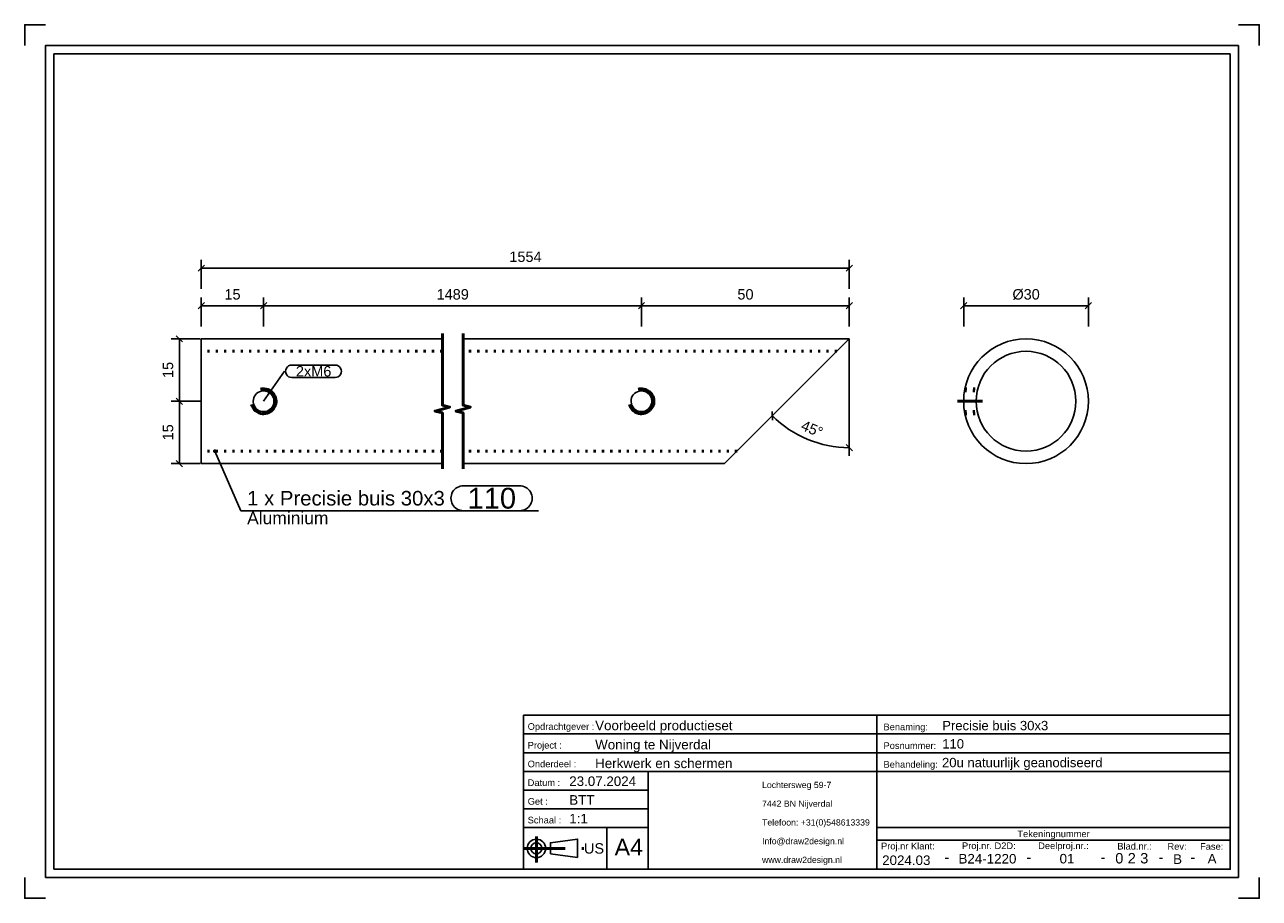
# Model space of a CAD drawing. Header units: millimetres. Extents: x 354 to 651, y -378 to -168.
import ezdxf
from ezdxf.enums import TextEntityAlignment as Align

# ---------------------------------------------------------------- set-up
doc = ezdxf.new("R2010")
doc.units = ezdxf.units.MM
doc.linetypes.add('DOT', pattern=[2, 0.5, -1.5])
doc.linetypes.add('STRICHPUNKT2', pattern=[18.5, 10, -4, 0.5, -4])
doc.layers.get('0').update_dxf_attribs({"linetype": 'CONTINUOUS'})
for name, color, linetype in [('DIM49', 4, 'CONTINUOUS'), ('LE_RED', 1, 'CONTINUOUS'), ('TXT_ALL', 7, 'CONTINUOUS'), ('TXT_DIM49', 2, 'CONTINUOUS'), ('TXT_YELLOW', 2, 'CONTINUOUS')]:
    doc.layers.add(name, color=color, linetype=linetype)
doc.layers.add('LE_ALL', color=7, linetype='CONTINUOUS', lineweight=50)
doc.styles.add('ARIAL', font='arial.ttf')

# ---------------------------------------------------------------- blocks, each defined once
blk = doc.blocks.new('TFIELD_00005', base_point=(531.66, -369))
at = {"layer": 'TXT_YELLOW', "style": 'ARIAL'}
for s, p in [('Lochtersweg 59-7', (531.66, -351)), ('7442 BN Nijverdal', (531.66, -355.5)), ('Telefoon: +31(0)548613339', (531.66, -360)), ('Info@draw2design.nl', (531.66, -364.5)), ('www.draw2design.nl', (531.66, -369))]:
    blk.add_text(s, height=1.5, dxfattribs=at).set_placement(p, align=Align.MIDDLE_LEFT)
blk = doc.blocks.new('FLEX_00004', base_point=(544.47, -371.25))
blk.add_blockref('TFIELD_00005', (531.66, -369))
blk = doc.blocks.new('D2D_00003', base_point=(504.53, -369.39))
blk.add_blockref('FLEX_00004', (544.47, -371.25))
blk = doc.blocks.new('TFIELD_00007', base_point=(496.19, -365.94))
at = {"layer": 'TXT_YELLOW', "style": 'ARIAL'}
blk.add_text('A4', height=4, dxfattribs=at).set_placement((496.19, -365.94), align=Align.MIDDLE_LEFT)
blk = doc.blocks.new('FLEX_00006', base_point=(499.57, -365.94))
blk.add_blockref('TFIELD_00007', (496.19, -365.94))
blk = doc.blocks.new('TFIELD_00013', base_point=(488.81, -366.25))
at = {"layer": 'TXT_YELLOW', "style": 'ARIAL'}
blk.add_text('US', height=2.5, dxfattribs=at).set_placement((488.81, -366.25), align=Align.MIDDLE_LEFT)
blk = doc.blocks.new('FLEX_00012', base_point=(488.81, -366.25))
blk.add_blockref('TFIELD_00013', (488.81, -366.25))
blk = doc.blocks.new('US_00011', base_point=(478.72, -366.25))
blk.add_line((480.74, -367.58), (487.3, -368.47))
blk.add_lwpolyline([(480.74, -367.58), (480.74, -364.91), (487.3, -364.02), (487.3, -368.47)])
for radius in [2.22, 1.33]:
    blk.add_circle((477.38, -366.25), radius)
at = {"layer": 'LE_ALL', "color": 1, "linetype": 'STRICHPUNKT2'}
for p, q in [((477.38, -363.43), (477.38, -369.65)), ((474.28, -366.25), (489.15, -366.25))]:
    blk.add_line(p, q, dxfattribs=at)
blk.add_blockref('FLEX_00012', (488.81, -366.25))
blk = doc.blocks.new('SCHRIFE_00015', base_point=(485.28, -351.25))
for p, q in [((474.28, -334.25), (559.28, -334.25)), ((474.28, -334.25), (474.28, -371.25)), ((559.28, -334.25), (644.28, -334.25)), ((559.28, -371.25), (559.28, -334.25)), ((644.28, -334.25), (644.28, -371.25)), ((474.28, -338.75), (559.28, -338.75)), ((559.28, -338.75), (644.28, -338.75)), ((474.28, -343.25), (559.28, -343.25)), ((559.28, -343.25), (644.28, -343.25)), ((474.28, -347.75), (644.28, -347.75)), ((504.28, -347.75), (504.28, -371.25)), ((504.28, -352.25), (474.28, -352.25)), ((504.28, -356.75), (474.28, -356.75)), ((504.28, -361.25), (474.28, -361.25)), ((494.28, -361.25), (494.28, -371.25)), ((644.28, -361.25), (559.28, -361.25)), ((644.28, -364.25), (559.28, -364.25)), ((644.28, -371.25), (474.28, -371.25))]:
    blk.add_line(p, q)
at = {"layer": 'TXT_YELLOW', "style": 'ARIAL'}
for s, height, p in [('Voorbeeld productieset', 2.3, (491.51, -337.85)), ('Precisie buis 30x3', 2.25, (575, -337.85)), ('Woning te Nijverdal', 2.3, (491.51, -342.45)), ('110', 2.25, (575, -342.24)), ('Herkwerk en schermen', 2.3, (491.51, -346.95)), ('20u natuurlijk geanodiseerd', 2.25, (574.95, -346.74)), ('23.07.2024', 2.3, (485.28, -351.25)), ('BTT', 2.3, (485.28, -355.75)), ('1:1', 2.3, (485.28, -360.25))]:
    blk.add_text(s, height=height, dxfattribs=at).set_placement(p)
for s, height, p in [('2024.03', 2.3, (566.36, -370.25)), ('B24-1220', 2.3, (585.88, -369.89)), ('01', 2.3, (605.02, -369.87)), ('B', 2.3, (631.62, -369.98)), ('A', 2.3, (639.92, -369.88)), ('-', 2.5, (576.11, -369.59)), ('-', 2.5, (595.85, -369.59)), ('-', 2.5, (613.68, -369.59)), ('-', 2.5, (627.62, -369.59)), ('-', 2.5, (635.27, -369.59))]:
    blk.add_text(s, height=height, dxfattribs=at).set_placement(p, align=Align.CENTER)
blk = doc.blocks.new('TFIELD_00019', base_point=(622.63, -368.62))
at = {"layer": 'TXT_ALL', "style": 'ARIAL'}
blk.add_text('3', height=2.5, dxfattribs=at).set_placement((622.63, -368.62), align=Align.MIDDLE_LEFT)
blk = doc.blocks.new('3_00018')
blk.add_blockref('TFIELD_00019', (622.63, -368.62))
blk = doc.blocks.new('TELLER1_00017')
blk.add_blockref('3_00018', (0, 0))
blk = doc.blocks.new('TFIELD_00022', base_point=(619.63, -368.62))
at = {"layer": 'TXT_ALL', "style": 'ARIAL'}
blk.add_text('2', height=2.5, dxfattribs=at).set_placement((619.63, -368.62), align=Align.MIDDLE_LEFT)
blk = doc.blocks.new('2_00021')
blk.add_blockref('TFIELD_00022', (619.63, -368.62))
blk = doc.blocks.new('TELLER2_00020')
blk.add_blockref('2_00021', (0, 0))
blk = doc.blocks.new('TFIELD_00025', base_point=(616.63, -368.62))
at = {"layer": 'TXT_ALL', "style": 'ARIAL'}
blk.add_text('0', height=2.5, dxfattribs=at).set_placement((616.63, -368.62), align=Align.MIDDLE_LEFT)
blk = doc.blocks.new('0_00024')
blk.add_blockref('TFIELD_00025', (616.63, -368.62))
blk = doc.blocks.new('TELLER3_00023')
blk.add_blockref('0_00024', (0, 0))
blk = doc.blocks.new('NL_00026', base_point=(475.28, -337.75))
at = {"layer": 'TXT_ALL', "color": 1, "style": 'ARIAL'}
blk.add_text('Tekeningnummer', height=1.6, dxfattribs=at).set_placement((601.78, -362.75), align=Align.MIDDLE_CENTER)
at = {"layer": 'TXT_YELLOW', "style": 'ARIAL'}
for s, p in [('Opdrachtgever :', (475.28, -337.75)), ('Benaming:', (560.88, -337.85)), ('Project :', (475.28, -342.25)), ('Posnummer:', (560.88, -342.35)), ('Onderdeel :', (475.28, -346.75)), ('Behandeling:', (560.88, -346.85)), ('Datum :', (475.28, -351.25)), ('Get :', (475.28, -355.75)), ('Schaal :', (475.28, -360.25)), ('Proj.nr Klant:', (560.28, -366.49)), ('Proj.nr. D2D:', (579.76, -366.42)), ('Deelproj.nr.:', (598.09, -366.42)), ('Blad.nr.:', (617.12, -366.53)), ('Rev:', (629.19, -366.58)), ('Fase:', (637.03, -366.58))]:
    blk.add_text(s, height=1.6, dxfattribs=at).set_placement(p)
blk = doc.blocks.new('SCHRIFE_00014')
for name, p in [('SCHRIFE_00015', (485.28, -351.25)), ('NL_00026', (475.28, -337.75)), ('TELLER3_00023', (0, 0)), ('TELLER2_00020', (0, 0)), ('TELLER1_00017', (0, 0))]:
    blk.add_blockref(name, p)
blk = doc.blocks.new('DINA4Q_00002', base_point=(644.28, -175.25))
for p, q in [((646.28, -173.25), (646.28, -373.25)), ((361.28, -371.25), (361.28, -175.25)), ((361.28, -175.25), (644.28, -175.25)), ((359.28, -373.25), (646.28, -373.25))]:
    blk.add_line(p, q)
for points in [[(354.28, -173.25), (354.28, -168.25), (359.28, -168.25)], [(646.28, -168.25), (651.28, -168.25), (651.28, -173.25)], [(359.28, -373.25), (359.28, -173.25), (646.28, -173.25)], [(644.28, -175.25), (644.28, -371.25), (361.28, -371.25)], [(354.28, -373.25), (354.28, -378.25), (359.28, -378.25)], [(646.28, -378.25), (651.28, -378.25), (651.28, -373.25)]]:
    blk.add_lwpolyline(points)
for name, p in [('SCHRIFE_00014', (0, 0)), ('D2D_00003', (504.53, -369.39)), ('US_00011', (478.72, -366.25)), ('FLEX_00006', (499.57, -365.94))]:
    blk.add_blockref(name, p)
blk = doc.blocks.new('_ZBL0024_00001')
blk.add_blockref('DINA4Q_00002', (644.28, -175.25))
blk = doc.blocks.new('_D1', base_point=(540.8, -265.54))
at = {"layer": 'DIM49', "color": 1}
for p, q in [((552.65, -243.76), (552.65, -271.92)), ((534.18, -263.32), (534.13, -261.2)), ((551.92, -269.15), (553.38, -270.69))]:
    blk.add_line(p, q, dxfattribs=at)
blk.add_ellipse((552.65, -243.76), major_axis=(0, -26.16), ratio=1, start_param=5.497787, end_param=6.283185, dxfattribs=at)
at = {"layer": 'TXT_DIM49', "style": 'ARIAL'}
for s, p in [('45', (540.8, -265.54)), ('°', (544.35, -267.01))]:
    blk.add_text(s, height=2.5, rotation=337.4999, dxfattribs=at).set_placement(p)
blk = doc.blocks.new('_D2', base_point=(402.33, -234.31))
at = {"layer": 'DIM49', "color": 1}
for p, q in [((396.75, -240.81), (396.75, -233.81)), ((411.75, -240.81), (411.75, -233.81)), ((397.5, -235.06), (396, -236.56)), ((396.75, -235.81), (411.75, -235.81)), ((411, -236.56), (412.5, -235.06))]:
    blk.add_line(p, q, dxfattribs=at)
at = {"layer": 'TXT_DIM49', "style": 'ARIAL'}
blk.add_text('15', height=2.5, dxfattribs=at).set_placement((402.33, -234.31))
blk = doc.blocks.new('_D3', base_point=(453.36, -234.31))
at = {"layer": 'DIM49', "color": 1}
for p, q in [((411.75, -240.81), (411.75, -233.81)), ((502.65, -240.81), (502.65, -233.81)), ((412.5, -235.06), (411, -236.56)), ((411.75, -235.81), (502.65, -235.81)), ((501.9, -236.56), (503.4, -235.06))]:
    blk.add_line(p, q, dxfattribs=at)
at = {"layer": 'TXT_DIM49', "style": 'ARIAL'}
blk.add_text('1489', height=2.5, dxfattribs=at).set_placement((453.36, -234.31))
blk = doc.blocks.new('_D4', base_point=(525.73, -234.31))
at = {"layer": 'DIM49', "color": 1}
for p, q in [((502.65, -240.81), (502.65, -233.81)), ((552.65, -240.81), (552.65, -233.81)), ((503.4, -235.06), (501.9, -236.56)), ((502.65, -235.81), (552.65, -235.81)), ((551.9, -236.56), (553.4, -235.06))]:
    blk.add_line(p, q, dxfattribs=at)
at = {"layer": 'TXT_DIM49', "style": 'ARIAL'}
blk.add_text('50', height=2.5, dxfattribs=at).set_placement((525.73, -234.31))
blk = doc.blocks.new('_D5', base_point=(470.86, -225.27))
at = {"layer": 'DIM49', "color": 1}
for p, q in [((396.75, -231.77), (396.75, -224.77)), ((552.65, -231.77), (552.65, -224.77)), ((397.5, -226.02), (396, -227.52)), ((396.75, -226.77), (552.65, -226.77)), ((551.9, -227.52), (553.4, -226.02))]:
    blk.add_line(p, q, dxfattribs=at)
at = {"layer": 'TXT_DIM49', "style": 'ARIAL'}
blk.add_text('1554', height=2.5, dxfattribs=at).set_placement((470.86, -225.27))
blk = doc.blocks.new('_D6', base_point=(390, -268.18))
at = {"layer": 'DIM49', "color": 1}
for p, q in [((392.25, -259.51), (390.75, -258.01)), ((396.5, -258.76), (389.5, -258.76)), ((391.5, -273.76), (391.5, -258.76)), ((390.75, -273.01), (392.25, -274.51)), ((396.5, -273.76), (389.5, -273.76))]:
    blk.add_line(p, q, dxfattribs=at)
at = {"layer": 'TXT_DIM49', "style": 'ARIAL'}
blk.add_text('15', height=2.5, rotation=90.0002, dxfattribs=at).set_placement((390, -268.18))
blk = doc.blocks.new('_D7', base_point=(390, -253.18))
at = {"layer": 'DIM49', "color": 1}
for p, q in [((392.25, -244.51), (390.75, -243.01)), ((396.5, -243.76), (389.5, -243.76)), ((391.5, -258.76), (391.5, -243.76)), ((390.75, -258.01), (392.25, -259.51)), ((396.5, -258.76), (389.5, -258.76))]:
    blk.add_line(p, q, dxfattribs=at)
at = {"layer": 'TXT_DIM49', "style": 'ARIAL'}
blk.add_text('15', height=2.5, rotation=90.0002, dxfattribs=at).set_placement((390, -253.18))
blk = doc.blocks.new('SHAPE_00060', base_point=(411.75, -258.76))
at = {"layer": 'DIM49', "color": 3}
for p, q in [((411.75, -258.76), (416.77, -251.56)), ((418.52, -250.06), (428.96, -250.06)), ((428.96, -253.06), (418.52, -253.06))]:
    blk.add_line(p, q, dxfattribs=at)
for centre, start_param, end_param in [((418.52, -251.56), 1.570796, 4.712389), ((428.96, -251.56), 4.712389, 7.853982)]:
    blk.add_ellipse(centre, major_axis=(1.5, 0), ratio=1, start_param=start_param, end_param=end_param, dxfattribs=at)
at = {"layer": 'TXT_DIM49', "style": 'ARIAL'}
blk.add_text('2xM6', height=2.5, dxfattribs=at).set_placement((419.52, -251.56), align=Align.MIDDLE_LEFT)
blk = doc.blocks.new('SHAPE_00061', base_point=(400.01, -270.76))
at = {"layer": 'DIM49', "color": 3}
for p, q in [((399.75, -270.72), (400.27, -270.72)), ((399.8, -270.92), (400.22, -270.92)), ((400.12, -270.52), (399.9, -270.52)), ((400.01, -270.76), (406.29, -285.07)), ((459.83, -279.07), (473.35, -279.07)), ((406.29, -285.07), (477.85, -285.07)), ((473.35, -285.07), (459.83, -285.07))]:
    blk.add_line(p, q, dxfattribs=at)
blk.add_lwpolyline([(399.85, -270.56), (399.8, -270.61), (399.76, -270.67), (399.75, -270.73), (399.75, -270.8), (399.77, -270.87), (399.8, -270.93), (399.85, -270.97), (399.91, -271.01), (399.98, -271.02), (400.05, -271.02), (400.12, -271), (400.17, -270.97), (400.22, -270.92), (400.26, -270.86), (400.27, -270.79), (400.27, -270.72), (400.25, -270.66), (400.22, -270.6), (400.17, -270.55), (400.11, -270.52), (400.04, -270.5), (399.97, -270.5), (399.9, -270.52)], close=True, dxfattribs=at)
for centre, start_param, end_param in [((459.83, -282.07), 1.570796, 4.712389), ((473.35, -282.07), 4.712389, 7.853982)]:
    blk.add_ellipse(centre, major_axis=(3, 0), ratio=1, start_param=start_param, end_param=end_param, dxfattribs=at)
at = {"layer": 'TXT_DIM49', "style": 'ARIAL'}
for s, height, p in [('1 x Precisie buis 30x3', 3.5, (407.79, -282.07)), ('110', 5, (460.83, -282.07)), ('Aluminium', 3, (407.79, -286.82))]:
    blk.add_text(s, height=height, dxfattribs=at).set_placement(p, align=Align.MIDDLE_LEFT)
blk = doc.blocks.new('Precisie buis 30x3_00032', base_point=(549.65, -246.76))
for p, q in [((396.75, -273.76), (396.75, -243.76)), ((454.75, -243.76), (396.75, -243.76)), ((552.65, -243.76), (459.75, -243.76)), ((522.65, -273.76), (552.65, -243.76)), ((454.75, -273.76), (396.75, -273.76)), ((522.65, -273.76), (459.75, -273.76))]:
    blk.add_line(p, q)
at = {"layer": 'LE_ALL', "color": 3, "linetype": 'DOT'}
for p, q in [((454.75, -246.76), (396.75, -246.76)), ((549.65, -246.76), (459.75, -246.76)), ((454.75, -270.76), (396.75, -270.76)), ((525.65, -270.76), (459.75, -270.76))]:
    blk.add_line(p, q, dxfattribs=at)
for points in [[(408.85, -259.54), (409, -259.97), (409.22, -260.37), (409.49, -260.74), (409.82, -261.06), (410.19, -261.33), (410.6, -261.53), (411.04, -261.68), (411.5, -261.75), (411.75, -261.76), (412.21, -261.73), (412.65, -261.63), (413.07, -261.46), (413.46, -261.23), (413.82, -260.94), (414.12, -260.6), (414.38, -260.22), (414.57, -259.8), (414.69, -259.35), (414.75, -258.9), (414.75, -258.76), (414.72, -258.31), (414.62, -257.87), (414.45, -257.45), (414.22, -257.06), (413.93, -256.7), (413.59, -256.39), (413.21, -256.14), (412.79, -255.95), (412.35, -255.82), (411.89, -255.77), (411.75, -255.76), (411.3, -255.8), (410.97, -255.87)], [(499.75, -259.54), (499.9, -259.97), (500.12, -260.37), (500.39, -260.74), (500.72, -261.06), (501.09, -261.33), (501.5, -261.53), (501.94, -261.68), (502.39, -261.75), (502.65, -261.76), (503.1, -261.73), (503.54, -261.63), (503.96, -261.46), (504.36, -261.23), (504.71, -260.94), (505.02, -260.6), (505.27, -260.22), (505.47, -259.8), (505.59, -259.35), (505.65, -258.9), (505.65, -258.76), (505.62, -258.31), (505.51, -257.87), (505.35, -257.45), (505.12, -257.06), (504.83, -256.7), (504.49, -256.39), (504.1, -256.14), (503.69, -255.95), (503.24, -255.82), (502.78, -255.77), (502.65, -255.76), (502.2, -255.8), (501.87, -255.87)]]:
    blk.add_lwpolyline(points, dxfattribs=at)
for name, p in [('_D5', (470.86, -225.27)), ('_D2', (402.33, -234.31)), ('_D3', (453.36, -234.31)), ('_D4', (525.73, -234.31)), ('_D7', (390, -253.18)), ('_D1', (540.8, -265.54)), ('SHAPE_00060', (411.75, -258.76)), ('_D6', (390, -268.18)), ('SHAPE_00061', (400.01, -270.76))]:
    blk.add_blockref(name, p)
blk = doc.blocks.new('DIN 13-M6_00034', base_point=(411.75, -261.26))
blk.add_lwpolyline([(411.75, -261.26), (411.34, -261.23), (410.94, -261.13), (410.56, -260.96), (410.21, -260.73), (409.91, -260.45), (409.65, -260.12), (409.45, -259.74), (409.32, -259.35), (409.26, -258.93), (409.25, -258.76), (409.29, -258.35), (409.39, -257.95), (409.55, -257.57), (409.78, -257.22), (410.07, -256.92), (410.4, -256.66), (410.77, -256.46), (411.17, -256.33), (411.59, -256.27), (411.75, -256.26), (412.17, -256.3), (412.57, -256.4), (412.94, -256.56), (413.29, -256.79), (413.6, -257.08), (413.85, -257.41), (414.05, -257.78), (414.18, -258.18), (414.25, -258.6), (414.25, -258.76), (414.22, -259.18), (414.12, -259.58), (413.95, -259.95), (413.72, -260.3), (413.44, -260.61), (413.11, -260.86), (412.73, -261.06), (412.34, -261.19), (411.92, -261.26)], close=True)
at = {"layer": 'LE_RED'}
for points in [[(411.75, -261.76), (412.21, -261.73), (412.65, -261.63), (413.07, -261.46), (413.46, -261.23), (413.82, -260.94), (414.12, -260.6), (414.38, -260.22), (414.57, -259.8), (414.69, -259.35), (414.75, -258.9), (414.75, -258.76), (414.72, -258.31), (414.62, -257.87), (414.45, -257.45), (414.22, -257.06), (413.93, -256.7), (413.59, -256.39), (413.21, -256.14), (412.79, -255.95), (412.35, -255.82), (411.89, -255.77), (411.75, -255.76), (411.3, -255.8), (410.97, -255.87)], [(408.85, -259.54), (409, -259.97), (409.22, -260.37), (409.49, -260.74), (409.82, -261.06), (410.19, -261.33), (410.6, -261.53), (411.04, -261.68), (411.5, -261.75), (411.75, -261.76)]]:
    blk.add_lwpolyline(points, dxfattribs=at)
blk = doc.blocks.new('DIN 13-M6_00033')
blk.add_blockref('DIN 13-M6_00034', (411.75, -261.26))
blk = doc.blocks.new('DIN 13-M6_00036', base_point=(502.65, -256.26))
blk.add_lwpolyline([(502.65, -256.26), (503.06, -256.3), (503.46, -256.4), (503.84, -256.56), (504.19, -256.79), (504.5, -257.08), (504.75, -257.41), (504.95, -257.78), (505.08, -258.18), (505.14, -258.6), (505.15, -258.76), (505.12, -259.18), (505.01, -259.58), (504.85, -259.95), (504.62, -260.3), (504.34, -260.61), (504, -260.86), (503.63, -261.06), (503.23, -261.19), (502.82, -261.26), (502.65, -261.26), (502.24, -261.23), (501.84, -261.13), (501.46, -260.96), (501.11, -260.73), (500.8, -260.45), (500.55, -260.12), (500.35, -259.74), (500.22, -259.35), (500.16, -258.93), (500.15, -258.76), (500.18, -258.35), (500.29, -257.95), (500.45, -257.57), (500.68, -257.22), (500.96, -256.92), (501.3, -256.66), (501.67, -256.46), (502.07, -256.33), (502.48, -256.27)], close=True)
at = {"layer": 'LE_RED'}
for points in [[(499.75, -259.54), (499.9, -259.97), (500.12, -260.37), (500.39, -260.74), (500.72, -261.06), (501.09, -261.33), (501.5, -261.53), (501.94, -261.68), (502.39, -261.75), (502.65, -261.76), (503.1, -261.73), (503.54, -261.63), (503.96, -261.46), (504.36, -261.23), (504.71, -260.94), (505.02, -260.6), (505.27, -260.22), (505.47, -259.8), (505.59, -259.35), (505.65, -258.9), (505.65, -258.76), (505.62, -258.31), (505.51, -257.87), (505.35, -257.45), (505.12, -257.06), (504.83, -256.7), (504.49, -256.39), (504.1, -256.14), (503.69, -255.95), (503.24, -255.82), (502.78, -255.77), (502.65, -255.76)], [(502.65, -255.76), (502.2, -255.8), (501.87, -255.87)]]:
    blk.add_lwpolyline(points, dxfattribs=at)
blk = doc.blocks.new('DIN 13-M6_00035')
blk.add_blockref('DIN 13-M6_00036', (502.65, -256.26))
blk = doc.blocks.new('Precisie buis 30x3_00031')
for name, p in [('Precisie buis 30x3_00032', (549.65, -246.76)), ('DIN 13-M6_00033', (0, 0)), ('DIN 13-M6_00035', (0, 0))]:
    blk.add_blockref(name, p)
blk = doc.blocks.new('Sierregel_00030')
blk.add_blockref('Precisie buis 30x3_00031', (0, 0))
blk = doc.blocks.new('Sierregels_00029')
blk.add_blockref('Sierregel_00030', (0, 0))
blk = doc.blocks.new('_A3D0068_00028')
blk.add_blockref('Sierregels_00029', (0, 0))
blk = doc.blocks.new('_SHORTEN_00037', base_point=(454.75, -275.01))
at = {"layer": 'LE_ALL', "color": 4}
for points in [[(454.75, -275.01), (454.75, -261.58), (453, -261.11), (456.5, -260.17), (454.75, -259.7), (454.75, -242.51)], [(459.75, -275.01), (459.75, -261.58), (458, -261.11), (461.5, -260.17), (459.75, -259.7), (459.75, -242.51)]]:
    blk.add_lwpolyline(points, dxfattribs=at)
blk = doc.blocks.new('_ANS0068_00027')
for name, p in [('_A3D0068_00028', (0, 0)), ('_SHORTEN_00037', (454.75, -275.01))]:
    blk.add_blockref(name, p)
blk = doc.blocks.new('_D8', base_point=(591.89, -234.31))
at = {"layer": 'DIM49', "color": 1}
for p, q in [((580.16, -240.81), (580.16, -233.81)), ((610.16, -240.81), (610.16, -233.81)), ((580.91, -235.06), (579.41, -236.56)), ((580.16, -235.81), (610.16, -235.81)), ((609.41, -236.56), (610.91, -235.06))]:
    blk.add_line(p, q, dxfattribs=at)
at = {"layer": 'TXT_DIM49', "style": 'ARIAL'}
for s, p in [('Ø', (591.89, -234.31)), ('30', (594.58, -234.31))]:
    blk.add_text(s, height=2.5, dxfattribs=at).set_placement(p)
blk = doc.blocks.new('Precisie buis 30x3_00043', base_point=(580.46, -261.76))
for radius in [15, 12]:
    blk.add_circle((595.16, -258.76), radius)
at = {"layer": 'LE_ALL', "color": 3, "linetype": 'DOT'}
for p, q in [((580.46, -255.76), (583.54, -255.76)), ((580.46, -255.76), (583.54, -255.76)), ((580.46, -261.76), (583.54, -261.76)), ((580.46, -261.76), (583.54, -261.76))]:
    blk.add_line(p, q, dxfattribs=at)
blk.add_blockref('_D8', (591.89, -234.31))
blk = doc.blocks.new('DIN 13-M6_00045', base_point=(580.37, -256.26))
at = {"layer": 'LE_ALL', "color": 3, "linetype": 'DOT'}
for p, q in [((580.37, -256.26), (583.42, -256.26)), ((580.46, -255.76), (583.54, -255.76)), ((580.37, -261.26), (583.42, -261.26)), ((580.46, -261.76), (583.54, -261.76))]:
    blk.add_line(p, q, dxfattribs=at)
blk = doc.blocks.new('DIN 13-M6_00044')
blk.add_blockref('DIN 13-M6_00045', (580.37, -256.26))
blk = doc.blocks.new('_00047', base_point=(578.66, -258.76))
at = {"layer": 'LE_ALL', "color": 1, "linetype": 'STRICHPUNKT2'}
blk.add_line((578.66, -258.76), (584.66, -258.76), dxfattribs=at)
blk.add_line((578.66, -258.76), (584.66, -258.76), dxfattribs=at)
blk = doc.blocks.new('_00046')
blk.add_blockref('_00047', (578.66, -258.76))
blk = doc.blocks.new('DIN 13-M6_00049', base_point=(580.37, -256.26))
at = {"layer": 'LE_ALL', "color": 3, "linetype": 'DOT'}
for p, q in [((580.37, -256.26), (583.42, -256.26)), ((580.46, -255.76), (583.54, -255.76)), ((580.37, -261.26), (583.42, -261.26)), ((580.46, -261.76), (583.54, -261.76))]:
    blk.add_line(p, q, dxfattribs=at)
blk = doc.blocks.new('DIN 13-M6_00048')
blk.add_blockref('DIN 13-M6_00049', (580.37, -256.26))
blk = doc.blocks.new('Precisie buis 30x3_00042')
for name, p in [('Precisie buis 30x3_00043', (580.46, -261.76)), ('DIN 13-M6_00044', (0, 0)), ('DIN 13-M6_00048', (0, 0)), ('_00046', (0, 0))]:
    blk.add_blockref(name, p)
blk = doc.blocks.new('Sierregel_00041')
blk.add_blockref('Precisie buis 30x3_00042', (0, 0))
blk = doc.blocks.new('Sierregels_00040')
blk.add_blockref('Sierregel_00041', (0, 0))
blk = doc.blocks.new('_A3D0069_00039')
blk.add_blockref('Sierregels_00040', (0, 0))
blk = doc.blocks.new('_ANS0069_00038')
blk.add_blockref('_A3D0069_00039', (0, 0))

msp = doc.modelspace()

# ---------------------------------------------------------------- block references
for name in ['_ZBL0024_00001', '_ANS0068_00027', '_ANS0069_00038']:
    msp.add_blockref(name, (0, 0))

doc.saveas('drawing.dxf')
